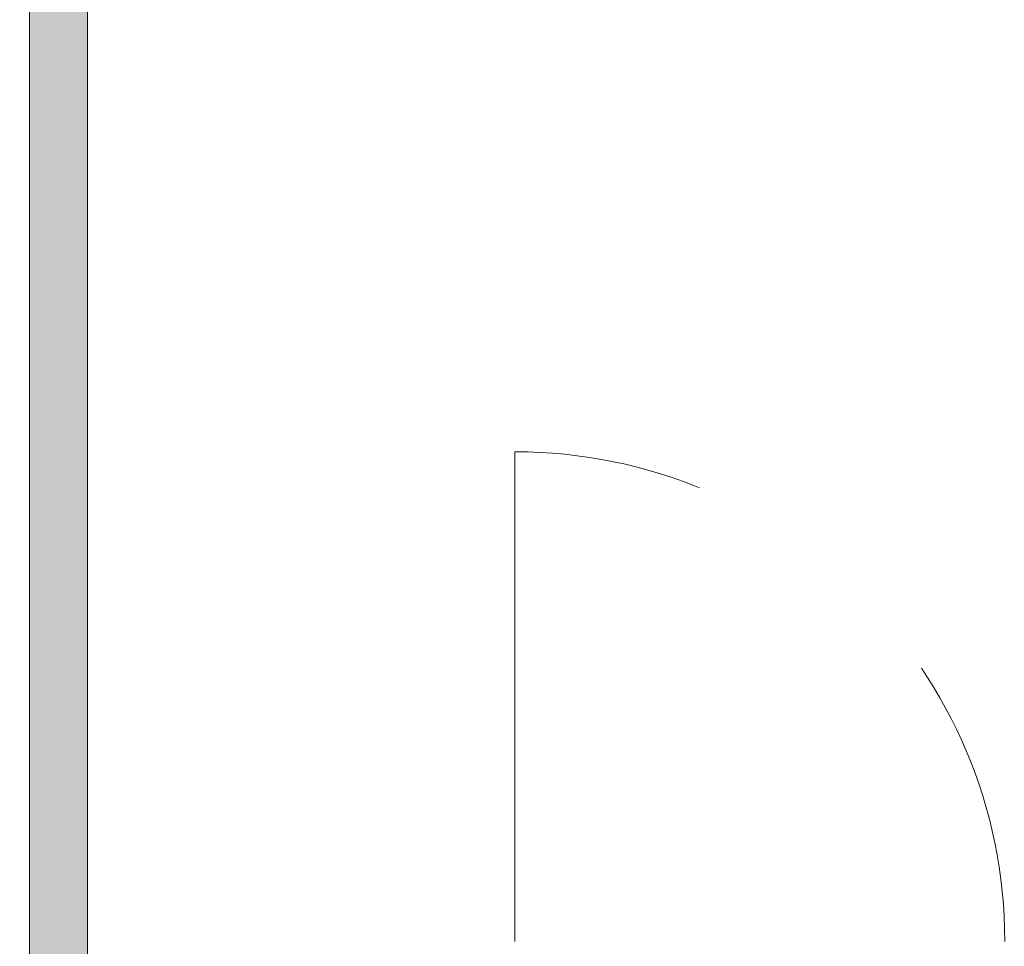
# Model space of a CAD drawing. Header units: centimetres. Extents: x -2424 to 1783, y 5 to 2907.
# Tile 42 of 94: x 290 to 392, y 1020 to 1116. Entities that reach past the tile are written whole.
import ezdxf

# ---------------------------------------------------------------- set-up
doc = ezdxf.new("R2010")
doc.units = ezdxf.units.CM
doc.linetypes.add('Dash', pattern=[60, 30, -30])
for name, color, linetype, lineweight in [('A-DETL', 90, 'Continuous', 9), ('A-DOOR', 31, 'Continuous', 13), ('A-DOOR-HDLN', 31, 'Dash', 9), ('A-WALL', 113, 'Continuous', 13)]:
    doc.layers.add(name, color=color, linetype=linetype, lineweight=lineweight)
doc.layers.add('A-WALL-PATT', color=111, linetype='Continuous', lineweight=13, plot=False)

msp = doc.modelspace()

# ---------------------------------------------------------------- linework, layer by layer
at = {"layer": 'A-DETL', "color": 251, "linetype": 'Dash', "lineweight": 9}
msp.add_open_spline([(-555.62, 1472.57), (-478.91, 1472.57), (-450.62, 1472.57), (-439.12, 1472.57), (-439.12, 1461.07), (-439.12, 1432.79), (-439.12, 1329.11), (-439.12, 1326.28), (-439.12, 1289.33), (-402.17, 1289.33), (-399.34, 1289.33), (54.38, 1289.33), (347.2, 1289.33), (391.67, 1289.33), (413.88, 1267.11), (413.88, 1211.15), (413.88, 1019.9)], degree=3, knots=[0, 0, 0, 0, 1.274059, 1.834911, 2.395763, 3.964714, 5.438832, 7.007784, 7.847024, 8.686264, 14.083246, 22.278473, 30.929004, 34.961158, 36.402966, 39.45005, 39.45005, 39.45005, 39.45005], dxfattribs=at)
at = {"layer": 'A-DOOR', "color": 251, "lineweight": 9}
msp.add_line((341.58, 1071.63), (341.58, 1020.98), dxfattribs=at)
at = {"layer": 'A-DOOR-HDLN', "color": 251, "lineweight": 9}
msp.add_arc((341.58, 1020.98), 50.65, 0, 90, dxfattribs=at)
at = {"layer": 'A-WALL', "color": 251, "lineweight": 9}
for p, q in [((297.38, 1015.88), (297.38, 1123.33)), ((291.38, 1117.33), (291.38, 803.33))]:
    msp.add_line(p, q, dxfattribs=at)
at = {"layer": 'A-WALL-PATT', "color": 251, "linetype": 'Continuous', "lineweight": 9, "extrusion": (0, 0, -1)}
for points in [[(-297.38, 803.33), (-291.38, 1123.33), (-291.38, 803.33)], [(-291.38, 1123.33), (-297.38, 803.33), (-297.38, 1123.33)]]:
    msp.add_solid(points, dxfattribs=at)

doc.saveas('drawing.dxf')
